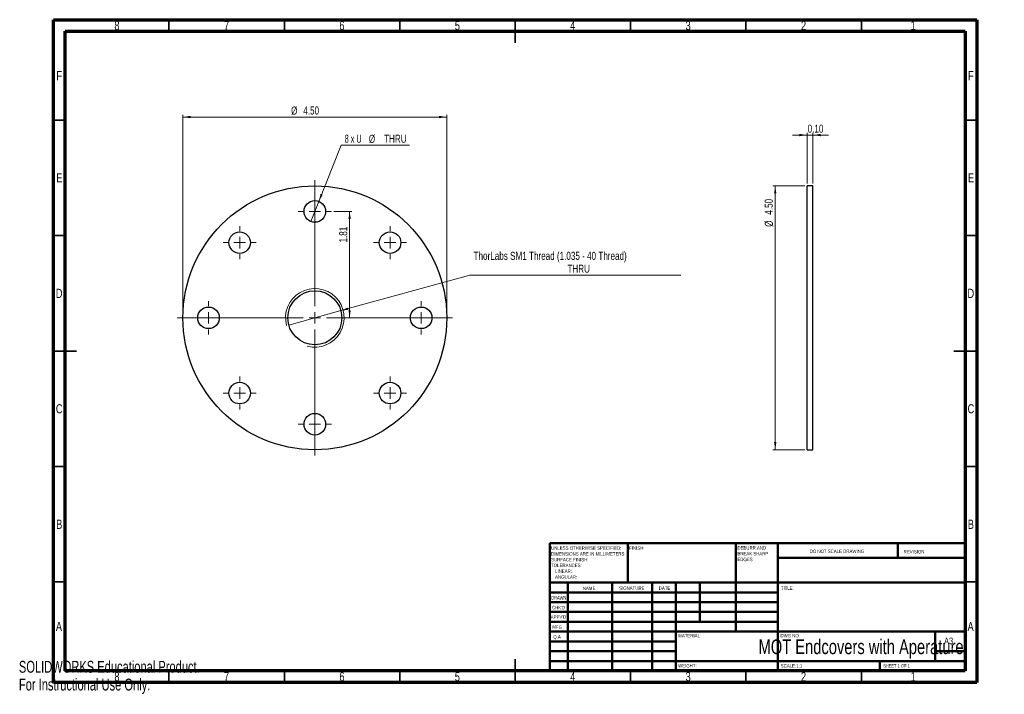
# Model space of a CAD drawing. Header units: inches. Extents: x 0 to 16.8, y 0 to 11.5.
import ezdxf

# ---------------------------------------------------------------- set-up
doc = ezdxf.new("R2010")
doc.units = ezdxf.units.IN
doc.header["$MEASUREMENT"] = 0
doc.styles.add('SLDTEXTSTYLE0', font='TXT', dxfattribs={"width": 0.75})
doc.styles.add('SLDTEXTSTYLE1', font='TXT', dxfattribs={"width": 0.686449})
doc.styles.add('SLDTEXTSTYLE2', font='TXT', dxfattribs={"width": 0.6875})
doc.styles.add('SLDTEXTSTYLE3', font='TXT', dxfattribs={"width": 0.65})
doc.styles.add('SLDTEXTSTYLE4', font='TXT', dxfattribs={"width": 0.7})
doc.dimstyles.new('SLDDIMSTYLE0', dxfattribs={"dimtxt": 0.137795, "dimasz": 0.13, "dimexe": 0, "dimexo": 0.0625, "dimgap": 0.034449, "dimtad": 1, "dimrnd": 1e-09, "dimzin": 4, "dimdsep": 46, "dimtxsty": 'SLDTEXTSTYLE0', "dimsah": 1, "dimcen": 0.09, "dimadec": 0, "dimazin": 1, "dimtfac": 1, "dimtofl": 0, "dimtmove": 0, "dimatfit": 3, "dimfxl": 1, "dimfrac": 2, "dimtolj": 1, "dimtzin": 12, "dimarcsym": 0})
doc.dimstyles.new('SLDDIMSTYLE1', dxfattribs={"dimtxt": 0.137795, "dimasz": 0.13, "dimexe": 0, "dimexo": 0.0625, "dimgap": 0.034449, "dimtad": 1, "dimrnd": 1e-09, "dimzin": 12, "dimdsep": 46, "dimtxsty": 'SLDTEXTSTYLE0', "dimsah": 1, "dimcen": 0.09, "dimadec": 0, "dimazin": 3, "dimtfac": 1, "dimtofl": 0, "dimtmove": 0, "dimatfit": 3, "dimfxl": 1, "dimfrac": 2, "dimtolj": 1, "dimtzin": 12, "dimarcsym": 0})
doc.dimstyles.new('SLDDIMSTYLE2', dxfattribs={"dimtxt": 0.137795, "dimasz": 0.13, "dimexe": 0, "dimexo": 0.0625, "dimgap": 0.034449, "dimtad": 1, "dimrnd": 1e-09, "dimzin": 0, "dimdsep": 46, "dimtxsty": 'SLDTEXTSTYLE0', "dimsah": 1, "dimcen": 0.09, "dimadec": 0, "dimazin": 0, "dimtfac": 1, "dimtmove": 0, "dimatfit": 0, "dimfxl": 1, "dimfrac": 2, "dimtolj": 1, "dimtzin": 12, "dimarcsym": 0})

# ---------------------------------------------------------------- blocks, each defined once
blk = doc.blocks.new('_D')
at = {"color": 7, "linetype": 'Continuous', "lineweight": 0}
for p, q in [((2.798, 6.452), (2.798, 9.876)), ((2.798, 9.837), (7.298, 9.837)), ((7.298, 6.452), (7.298, 9.876))]:
    blk.add_line(p, q, dxfattribs=at)
at = {"color": 7, "linetype": 'Continuous', "lineweight": 18}
for points in [[(2.798, 9.837), (2.928, 9.817), (2.928, 9.857)], [(7.298, 9.837), (7.168, 9.857), (7.168, 9.817)]]:
    blk.add_solid(points, dxfattribs=at)
at = {"color": 7, "linetype": 'Continuous', "lineweight": 18, "char_height": 0.1378, "attachment_point": 1, "style": 'SLDTEXTSTYLE0'}
for s, insert in [('%%c', (4.643, 10.015)), ('4.50', (4.851, 10.017))]:
    blk.add_mtext(s, dxfattribs=dict(at, insert=insert))
blk = doc.blocks.new('_D_1')
at = {"color": 7, "linetype": 'Continuous', "lineweight": 0}
for p, q in [((5.37, 8.227), (5.68, 8.227)), ((5.641, 6.413), (5.641, 8.227))]:
    blk.add_line(p, q, dxfattribs=at)
at = {"color": 7, "linetype": 'Continuous', "lineweight": 18}
for points in [[(5.641, 8.227), (5.621, 8.097), (5.661, 8.097)], [(5.641, 6.413), (5.661, 6.543), (5.621, 6.543)]]:
    blk.add_solid(points, dxfattribs=at)
at = {"color": 7, "linetype": 'Continuous', "lineweight": 18, "insert": (5.463, 7.697), "char_height": 0.1378, "attachment_point": 1, "rotation": 90, "style": 'SLDTEXTSTYLE0'}
blk.add_mtext('1.81', dxfattribs=at)
blk = doc.blocks.new('SW_RADIAL_DIMENSION_0')
at = {"color": 0, "linetype": 'Continuous', "lineweight": 0}
for p, q in [((-0.441, -0.96), (-0.062, -0.002)), ((-0.062, -0.002), (1.107, -0.002)), ((-0.576, -1.302), (-0.441, -0.96))]:
    blk.add_line(p, q, dxfattribs=at)
at = {"color": 0, "linetype": 'Continuous', "lineweight": 18}
blk.add_solid([(-0.441, -0.96), (-0.375, -0.847), (-0.412, -0.832)], dxfattribs=at)
at = {"color": 0, "linetype": 'Continuous', "lineweight": 18, "char_height": 0.1378, "attachment_point": 1}
for s, insert, style in [('8 x U', (0, 0.178), 'SLDTEXTSTYLE3'), ('%%c', (0.412, 0.176), 'SLDTEXTSTYLE0'), ('THRU', (0.672, 0.178), 'SLDTEXTSTYLE0')]:
    blk.add_mtext(s, dxfattribs=dict(at, insert=insert, style=style))
blk = doc.blocks.new('SW_RADIAL_DIMENSION_1')
at = {"color": 0, "linetype": 'Continuous', "lineweight": 0}
for p, q in [((-2.263, -0.826), (-0.062, -0.219)), ((-0.062, -0.219), (3.532, -0.219)), ((-3.152, -1.071), (-2.263, -0.826))]:
    blk.add_line(p, q, dxfattribs=at)
at = {"color": 0, "linetype": 'Continuous', "lineweight": 18}
blk.add_solid([(-2.263, -0.826), (-2.132, -0.81), (-2.143, -0.772)], dxfattribs=at)
at = {"color": 0, "linetype": 'Continuous', "lineweight": 18, "char_height": 0.1378, "attachment_point": 1, "style": 'SLDTEXTSTYLE0'}
for s, insert in [('ThorLabs SM1 Thread (1.035 - 40 Thread)', (0, 0.178)), ('THRU', (1.6, -0.041))]:
    blk.add_mtext(s, dxfattribs=dict(at, insert=insert))
blk = doc.blocks.new('SW_CENTERMARKSYMBOL_0')
at = {"color": 0, "linetype": 'Continuous', "lineweight": 18}
for p, q in [((0, 0.197), (0, 2.348)), ((-0.197, 0), (-2.348, 0)), ((0, 0), (-0.098, 0)), ((0, 0), (0, 0.098)), ((0, 0), (0, -0.098)), ((0, 0), (0.098, 0)), ((0.197, 0), (2.348, 0)), ((0, -0.197), (0, -2.348))]:
    blk.add_line(p, q, dxfattribs=at)
blk = doc.blocks.new('SW_CENTERMARKSYMBOL_1')
at = {"color": 0, "linetype": 'Continuous', "lineweight": 18}
for p, q in [((0, 0.197), (0, 0.282)), ((-0.197, 0), (-0.282, 0)), ((0, 0), (-0.098, 0)), ((0, 0), (0, 0.098)), ((0, 0), (0, -0.098)), ((0, 0), (0.098, 0)), ((0.197, 0), (0.282, 0)), ((0, -0.197), (0, -0.282))]:
    blk.add_line(p, q, dxfattribs=at)
blk = doc.blocks.new('SW_CENTERMARKSYMBOL_2')
at = {"color": 0, "linetype": 'Continuous', "lineweight": 18}
for p, q in [((0, 0.197), (0, 0.282)), ((-0.197, 0), (-0.282, 0)), ((0, 0), (-0.098, 0)), ((0, 0), (0, 0.098)), ((0, 0), (0, -0.098)), ((0, 0), (0.098, 0)), ((0.197, 0), (0.282, 0)), ((0, -0.197), (0, -0.282))]:
    blk.add_line(p, q, dxfattribs=at)
blk = doc.blocks.new('SW_CENTERMARKSYMBOL_3')
at = {"color": 0, "linetype": 'Continuous', "lineweight": 18}
for p, q in [((0, 0.197), (0, 0.282)), ((-0.197, 0), (-0.282, 0)), ((0, 0), (-0.098, 0)), ((0, 0), (0, 0.098)), ((0, 0), (0, -0.098)), ((0, 0), (0.098, 0)), ((0.197, 0), (0.282, 0)), ((0, -0.197), (0, -0.282))]:
    blk.add_line(p, q, dxfattribs=at)
blk = doc.blocks.new('SW_CENTERMARKSYMBOL_4')
at = {"color": 0, "linetype": 'Continuous', "lineweight": 18}
for p, q in [((0, 0.197), (0, 0.282)), ((-0.197, 0), (-0.282, 0)), ((0, 0), (-0.098, 0)), ((0, 0), (0, 0.098)), ((0, 0), (0, -0.098)), ((0, 0), (0.098, 0)), ((0.197, 0), (0.282, 0)), ((0, -0.197), (0, -0.282))]:
    blk.add_line(p, q, dxfattribs=at)
blk = doc.blocks.new('SW_CENTERMARKSYMBOL_5')
at = {"color": 0, "linetype": 'Continuous', "lineweight": 18}
for p, q in [((0, 0.197), (0, 0.282)), ((-0.197, 0), (-0.282, 0)), ((0, 0), (-0.098, 0)), ((0, 0), (0, 0.098)), ((0, 0), (0, -0.098)), ((0, 0), (0.098, 0)), ((0.197, 0), (0.282, 0)), ((0, -0.197), (0, -0.282))]:
    blk.add_line(p, q, dxfattribs=at)
blk = doc.blocks.new('SW_CENTERMARKSYMBOL_6')
at = {"color": 0, "linetype": 'Continuous', "lineweight": 18}
for p, q in [((0, 0.197), (0, 0.282)), ((-0.197, 0), (-0.282, 0)), ((0, 0), (-0.098, 0)), ((0, 0), (0, 0.098)), ((0, 0), (0, -0.098)), ((0, 0), (0.098, 0)), ((0.197, 0), (0.282, 0)), ((0, -0.197), (0, -0.282))]:
    blk.add_line(p, q, dxfattribs=at)
blk = doc.blocks.new('SW_CENTERMARKSYMBOL_7')
at = {"color": 0, "linetype": 'Continuous', "lineweight": 18}
for p, q in [((0, 0.197), (0, 0.282)), ((-0.197, 0), (-0.282, 0)), ((0, 0), (-0.098, 0)), ((0, 0), (0, 0.098)), ((0, 0), (0, -0.098)), ((0, 0), (0.098, 0)), ((0.197, 0), (0.282, 0)), ((0, -0.197), (0, -0.282))]:
    blk.add_line(p, q, dxfattribs=at)
blk = doc.blocks.new('SW_CENTERMARKSYMBOL_8')
at = {"color": 0, "linetype": 'Continuous', "lineweight": 18}
for p, q in [((0, 0.197), (0, 0.282)), ((-0.197, 0), (-0.282, 0)), ((0, 0), (-0.098, 0)), ((0, 0), (0, 0.098)), ((0, 0), (0, -0.098)), ((0, 0), (0.098, 0)), ((0.197, 0), (0.282, 0)), ((0, -0.197), (0, -0.282))]:
    blk.add_line(p, q, dxfattribs=at)
blk = doc.blocks.new('_D_2')
at = {"color": 7, "linetype": 'Continuous', "lineweight": 0}
for p, q in [((13.444, 9.529), (13.194, 9.529)), ((13.444, 8.702), (13.444, 9.568)), ((13.544, 9.529), (13.444, 9.529)), ((13.544, 8.702), (13.544, 9.568)), ((13.544, 9.529), (13.811, 9.529))]:
    blk.add_line(p, q, dxfattribs=at)
at = {"color": 7, "linetype": 'Continuous', "lineweight": 18}
for points in [[(13.444, 9.529), (13.314, 9.549), (13.314, 9.509)], [(13.544, 9.529), (13.674, 9.509), (13.674, 9.549)]]:
    blk.add_solid(points, dxfattribs=at)
at = {"color": 7, "linetype": 'Continuous', "lineweight": 18, "insert": (13.454, 9.707), "char_height": 0.1378, "attachment_point": 1, "style": 'SLDTEXTSTYLE0'}
blk.add_mtext('0.10', dxfattribs=at)
blk = doc.blocks.new('_D_3')
at = {"color": 7, "linetype": 'Continuous', "lineweight": 0}
for p, q in [((13.404, 8.663), (12.862, 8.663)), ((12.901, 4.163), (12.901, 8.663)), ((13.404, 4.163), (12.862, 4.163))]:
    blk.add_line(p, q, dxfattribs=at)
at = {"color": 7, "linetype": 'Continuous', "lineweight": 18}
for points in [[(12.901, 8.663), (12.881, 8.533), (12.921, 8.533)], [(12.901, 4.163), (12.921, 4.293), (12.881, 4.293)]]:
    blk.add_solid(points, dxfattribs=at)
at = {"color": 7, "linetype": 'Continuous', "lineweight": 18, "char_height": 0.1378, "attachment_point": 1, "rotation": 90, "style": 'SLDTEXTSTYLE0'}
for s, insert in [('4.50', (12.721, 8.171)), ('%%c', (12.723, 7.964))]:
    blk.add_mtext(s, dxfattribs=dict(at, insert=insert))

msp = doc.modelspace()

# ---------------------------------------------------------------- linework, layer by layer
at = {"color": 7, "linetype": 'Continuous', "lineweight": 70}
for p, q in [((0.591, 0.197), (0.591, 11.496)), ((0.591, 11.496), (16.339, 11.496)), ((16.339, 11.496), (16.339, 0.197)), ((0.787, 0.394), (0.787, 11.299)), ((0.787, 11.299), (16.142, 11.299)), ((16.142, 11.299), (16.142, 0.394)), ((16.142, 0.394), (0.787, 0.394)), ((16.339, 0.197), (0.591, 0.197))]:
    msp.add_line(p, q, dxfattribs=at)
at = {"color": 7, "linetype": 'Continuous', "lineweight": 35}
for p, q in [((2.559, 11.299), (2.559, 11.496)), ((4.528, 11.299), (4.528, 11.496)), ((6.496, 11.299), (6.496, 11.496)), ((8.465, 11.496), (8.465, 11.102)), ((8.465, 11.299), (8.465, 11.496)), ((10.433, 11.299), (10.433, 11.496)), ((12.402, 11.299), (12.402, 11.496)), ((14.37, 11.299), (14.37, 11.496)), ((0.787, 9.783), (0.591, 9.783)), ((16.142, 9.783), (16.339, 9.783)), ((0.787, 7.815), (0.591, 7.815)), ((16.142, 7.815), (16.339, 7.815)), ((0.591, 5.846), (0.984, 5.846)), ((0.787, 5.846), (0.591, 5.846)), ((16.339, 5.846), (15.945, 5.846)), ((16.142, 5.846), (16.339, 5.846)), ((0.787, 3.878), (0.591, 3.878)), ((16.142, 3.878), (16.339, 3.878)), ((0.787, 1.909), (0.591, 1.909)), ((16.142, 1.909), (16.339, 1.909)), ((8.465, 0.197), (8.465, 0.591)), ((2.559, 0.394), (2.559, 0.197)), ((4.528, 0.394), (4.528, 0.197)), ((6.496, 0.394), (6.496, 0.197)), ((8.465, 0.394), (8.465, 0.197)), ((10.433, 0.394), (10.433, 0.197)), ((12.402, 0.394), (12.402, 0.197)), ((14.37, 0.394), (14.37, 0.197))]:
    msp.add_line(p, q, dxfattribs=at)
at = {"color": 7, "linetype": 'Continuous', "lineweight": 25}
for p, q in [((13.544, 8.663), (13.444, 8.663)), ((13.444, 4.163), (13.444, 8.663)), ((13.544, 4.163), (13.544, 8.663)), ((13.444, 4.163), (13.544, 4.163))]:
    msp.add_line(p, q, dxfattribs=at)
at = {"color": 7, "linetype": 'Continuous', "lineweight": 50}
for p, q in [((9.055, 2.569), (16.142, 2.569)), ((9.055, 2.569), (9.055, 0.394)), ((10.386, 1.9), (10.386, 2.569)), ((12.228, 2.569), (12.228, 1.063)), ((12.945, 2.569), (12.945, 0.394)), ((14.992, 2.318), (14.992, 2.569)), ((16.142, 2.318), (12.945, 2.318)), ((16.142, 1.9), (9.055, 1.9)), ((9.362, 1.9), (9.362, 0.394)), ((10.118, 1.9), (10.118, 0.394)), ((10.803, 1.9), (10.803, 0.394)), ((11.205, 0.394), (11.205, 1.9)), ((11.614, 1.23), (11.614, 1.9)), ((12.945, 1.732), (9.055, 1.732)), ((12.945, 1.565), (9.055, 1.565)), ((12.945, 1.398), (9.055, 1.398)), ((12.945, 1.23), (9.055, 1.23)), ((11.205, 1.063), (9.055, 1.063)), ((11.205, 1.063), (16.142, 1.063)), ((15.63, 0.561), (15.63, 1.063)), ((11.205, 0.896), (9.055, 0.896)), ((11.205, 0.728), (9.055, 0.728)), ((16.142, 0.728), (15.63, 0.728)), ((9.055, 0.561), (16.142, 0.561)), ((14.685, 0.394), (14.685, 0.561))]:
    msp.add_line(p, q, dxfattribs=at)
at = {"color": 7, "linetype": 'Continuous', "lineweight": 25}
for centre, radius in [((5.048, 6.413), 2.25), ((5.048, 8.227), 0.184), ((3.766, 7.695), 0.184), ((6.331, 7.695), 0.184), ((5.048, 6.413), 0.461), ((3.234, 6.413), 0.184), ((6.862, 6.413), 0.184), ((3.766, 5.13), 0.184), ((6.331, 5.13), 0.184), ((5.048, 4.599), 0.184)]:
    msp.add_circle(centre, radius, dxfattribs=at)
at = {"color": 7, "linetype": 'Continuous', "lineweight": 18}
msp.add_arc((5.048, 6.413), 0.5, 255, 195, dxfattribs=at)

# ---------------------------------------------------------------- block references
for name, p in [('SW_RADIAL_DIMENSION_0', (5.557, 9.358)), ('SW_RADIAL_DIMENSION_1', (7.756, 7.361))]:
    msp.add_blockref(name, p, dxfattribs=at)
at = {"color": 7, "linetype": 'Continuous', "lineweight": 0}
for name, p in [('SW_CENTERMARKSYMBOL_0', (5.048, 6.413)), ('SW_CENTERMARKSYMBOL_8', (5.048, 8.227)), ('SW_CENTERMARKSYMBOL_6', (3.766, 7.695)), ('SW_CENTERMARKSYMBOL_7', (6.331, 7.695)), ('SW_CENTERMARKSYMBOL_1', (3.234, 6.413)), ('SW_CENTERMARKSYMBOL_2', (6.862, 6.413)), ('SW_CENTERMARKSYMBOL_3', (3.766, 5.13)), ('SW_CENTERMARKSYMBOL_4', (6.331, 5.13)), ('SW_CENTERMARKSYMBOL_5', (5.048, 4.599))]:
    msp.add_blockref(name, p, dxfattribs=at)

# ---------------------------------------------------------------- texts
for s, insert, char_height, attachment_point, style in [('8', (1.672, 11.475), 0.156, 2, 'SLDTEXTSTYLE0'), ('7', (3.542, 11.475), 0.156, 2, 'SLDTEXTSTYLE0'), ('6', (5.51, 11.475), 0.156, 2, 'SLDTEXTSTYLE0'), ('5', (7.479, 11.475), 0.156, 2, 'SLDTEXTSTYLE0'), ('4', (9.447, 11.475), 0.156, 2, 'SLDTEXTSTYLE0'), ('3', (11.416, 11.475), 0.156, 2, 'SLDTEXTSTYLE0'), ('2', (13.384, 11.475), 0.156, 2, 'SLDTEXTSTYLE0'), ('1', (15.254, 11.475), 0.156, 2, 'SLDTEXTSTYLE0'), ('F', (0.687, 10.619), 0.156, 2, 'SLDTEXTSTYLE0'), ('F', (16.238, 10.619), 0.156, 2, 'SLDTEXTSTYLE0'), ('E', (0.689, 8.877), 0.156, 2, 'SLDTEXTSTYLE0'), ('E', (16.24, 8.877), 0.156, 2, 'SLDTEXTSTYLE0'), ('D', (0.687, 6.908), 0.156, 2, 'SLDTEXTSTYLE0'), ('D', (16.238, 6.908), 0.156, 2, 'SLDTEXTSTYLE0'), ('C', (0.687, 4.94), 0.156, 2, 'SLDTEXTSTYLE0'), ('C', (16.239, 4.94), 0.156, 2, 'SLDTEXTSTYLE0'), ('B', (0.688, 2.971), 0.156, 2, 'SLDTEXTSTYLE0'), ('B', (16.239, 2.971), 0.156, 2, 'SLDTEXTSTYLE0'), ('DEBURR AND', (12.256, 2.52), 0.0591, 1, 'SLDTEXTSTYLE0'), ('UNLESS OTHERWISE SPECIFIED:', (9.078, 2.517), 0.05906, 1, 'SLDTEXTSTYLE0'), ('DIMENSIONS ARE IN MILLIMETERS', (9.078, 2.418), 0.05906, 1, 'SLDTEXTSTYLE0'), ('FINISH:', (10.408, 2.517), 0.0591, 1, 'SLDTEXTSTYLE0'), ('BREAK SHARP', (12.256, 2.421), 0.05906, 1, 'SLDTEXTSTYLE0'), ('DO NOT SCALE DRAWING', (13.489, 2.462), 0.05906, 1, 'SLDTEXTSTYLE0'), ('REVISION', (15.092, 2.454), 0.0591, 1, 'SLDTEXTSTYLE0'), ('TOLERANCES:', (9.078, 2.221), 0.05906, 1, 'SLDTEXTSTYLE0'), ('SURFACE FINISH:', (9.078, 2.32), 0.05906, 1, 'SLDTEXTSTYLE0'), ('EDGES', (12.256, 2.323), 0.0591, 1, 'SLDTEXTSTYLE0'), ('ANGULAR:', (9.145, 2.024), 0.0591, 1, 'SLDTEXTSTYLE0'), ('LINEAR:', (9.145, 2.123), 0.0591, 1, 'SLDTEXTSTYLE0'), ('NAME', (9.619, 1.831), 0.0591, 1, 'SLDTEXTSTYLE0'), ('SIGNATURE', (10.238, 1.833), 0.0591, 1, 'SLDTEXTSTYLE0'), ('DATE', (10.914, 1.834), 0.0591, 1, 'SLDTEXTSTYLE0'), ('TITLE:', (12.996, 1.834), 0.0591, 1, 'SLDTEXTSTYLE0'), ('DRAWN', (9.08, 1.669), 0.0591, 1, 'SLDTEXTSTYLE1'), ("APPV'D", (9.071, 1.341), 0.0591, 1, 'SLDTEXTSTYLE0'), ("CHK'D", (9.092, 1.502), 0.0591, 1, 'SLDTEXTSTYLE0'), ('A', (0.683, 1.229), 0.156, 2, 'SLDTEXTSTYLE0'), ('A', (16.234, 1.229), 0.156, 2, 'SLDTEXTSTYLE0'), ('MFG', (9.099, 1.17), 0.0591, 1, 'SLDTEXTSTYLE0'), ('MATERIAL:', (11.246, 1.023), 0.0591, 1, 'SLDTEXTSTYLE0'), ('DWG NO.', (12.99, 1.023), 0.0591, 1, 'SLDTEXTSTYLE0'), ('Q.A', (9.115, 1.004), 0.0591, 1, 'SLDTEXTSTYLE0'), ('MOT Endcovers with Aperature', (14.365, 0.929), 0.25, 2, 'SLDTEXTSTYLE0'), ('A3', (15.782, 0.961), 0.1146, 1, 'SLDTEXTSTYLE0'), ('WEIGHT:', (11.245, 0.51), 0.059, 1, 'SLDTEXTSTYLE0'), ('SCALE:1:1', (12.995, 0.508), 0.0591, 1, 'SLDTEXTSTYLE0'), ('SHEET 1 OF 1', (14.743, 0.508), 0.05906, 1, 'SLDTEXTSTYLE2'), ('8', (1.672, 0.373), 0.156, 2, 'SLDTEXTSTYLE0'), ('7', (3.542, 0.373), 0.156, 2, 'SLDTEXTSTYLE0'), ('6', (5.51, 0.373), 0.156, 2, 'SLDTEXTSTYLE0'), ('5', (7.479, 0.373), 0.156, 2, 'SLDTEXTSTYLE0'), ('4', (9.447, 0.373), 0.156, 2, 'SLDTEXTSTYLE0'), ('3', (11.416, 0.373), 0.156, 2, 'SLDTEXTSTYLE0'), ('2', (13.384, 0.373), 0.156, 2, 'SLDTEXTSTYLE0'), ('1', (15.254, 0.373), 0.156, 2, 'SLDTEXTSTYLE0')]:
    msp.add_mtext(s, dxfattribs=dict(at, insert=insert, char_height=char_height, attachment_point=attachment_point, style=style))
at = {"color": 7, "linetype": 'Continuous', "char_height": 0.20229, "attachment_point": 1, "style": 'SLDTEXTSTYLE4'}
for s, insert in [('SOLIDWORKS Educational Product.', (0, 0.564)), ('For Instructional Use Only.', (0, 0.261))]:
    msp.add_mtext(s, dxfattribs=dict(at, insert=insert))

# ---------------------------------------------------------------- dimensions: what is measured, and where the dimension line sits
at = {"color": 7, "linetype": 'Continuous', "lineweight": 18}
dim = msp.add_linear_dim(base=(7.298, 9.837), p1=(2.798, 6.413), p2=(7.298, 6.413), text='%%c<>', dimstyle='SLDDIMSTYLE0', dxfattribs=at)
dim.commit()
dim.dimension.update_dxf_attribs({"geometry": '_D', "text_midpoint": (4.925, 9.837), "dimtype": 160})
dim = msp.add_linear_dim(base=(13.444, 9.529), p1=(13.544, 8.663), p2=(13.444, 8.663), dimstyle='SLDDIMSTYLE2', dxfattribs=at)
dim.commit()
dim.dimension.update_dxf_attribs({"geometry": '_D_2', "text_midpoint": (13.632, 9.529), "dimtype": 160})
dim = msp.add_linear_dim(base=(12.901, 8.663), p1=(13.444, 4.163), p2=(13.444, 8.663), angle=90, text='%%c<>', dimstyle='SLDDIMSTYLE0', dxfattribs=at)
dim.commit()
dim.dimension.update_dxf_attribs({"geometry": '_D_3', "text_midpoint": (12.901, 8.246), "dimtype": 160})
dim = msp.add_linear_dim(base=(5.641, 8.227), p1=(7.397, 6.413), p2=(5.331, 8.227), angle=90, dimstyle='SLDDIMSTYLE1', dxfattribs=at)
dim.commit()
dim.dimension.update_dxf_attribs({"geometry": '_D_1', "text_midpoint": (5.641, 7.875), "dimtype": 160})

doc.saveas('drawing.dxf')
